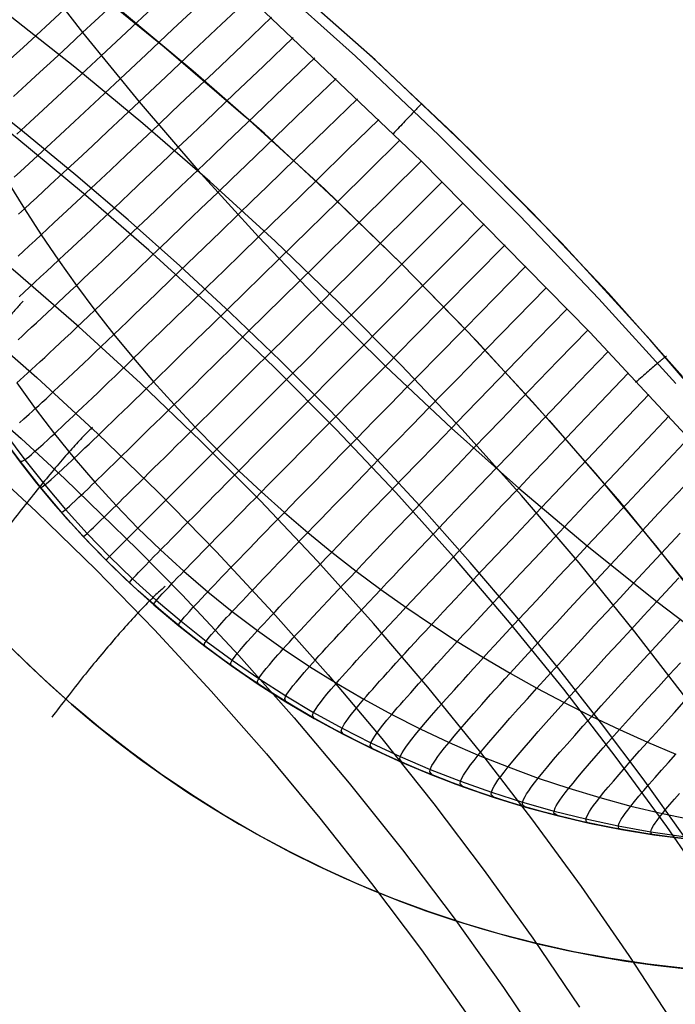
# Model space of a CAD drawing. Header units: millimetres. Extents: x -118 to 118, y -118 to 118.
# Tile 66 of 68: x 68 to 89, y 57 to 88. Entities that reach past the tile are written whole.
import ezdxf

# ---------------------------------------------------------------- set-up
doc = ezdxf.new("R2010")
doc.units = ezdxf.units.MM
doc.header["$MEASUREMENT"] = 0
doc.layers.add('Predefinito', color=5, linetype='Continuous')

msp = doc.modelspace()

# ---------------------------------------------------------------- linework, layer by layer
at = {"layer": 'Predefinito'}
for points in [[(104.041, 54.605), (102.094, 58.164), (100.026, 61.653), (97.838, 65.069), (95.534, 68.407), (93.116, 71.663), (90.587, 74.835), (87.95, 77.917), (85.208, 80.906), (82.365, 83.799), (79.423, 86.592), (76.387, 89.282), (73.26, 91.865), (70.046, 94.339), (66.748, 96.701), (63.37, 98.947), (59.917, 101.075), (56.393, 103.083)], [(98.046, 57.177), (96.556, 59.658), (94.999, 62.108), (93.375, 64.524), (91.686, 66.903), (89.932, 69.242), (88.116, 71.539), (86.239, 73.791), (84.302, 75.996), (82.307, 78.152), (80.257, 80.257), (78.152, 82.307), (75.996, 84.302), (73.791, 86.239), (71.539, 88.116), (69.242, 89.932), (66.903, 91.686), (64.524, 93.375), (62.108, 94.999), (59.658, 96.556), (57.177, 98.046)], [(92.835, 56.132), (91.429, 58.406), (89.97, 60.64), (88.459, 62.827), (86.893, 64.975), (85.27, 67.084), (83.591, 69.155), (81.855, 71.188), (80.064, 73.181), (78.216, 75.136), (76.313, 77.052), (74.388, 78.896), (72.417, 80.695), (70.399, 82.448), (68.334, 84.157), (66.239, 85.806), (64.105, 87.406), (61.931, 88.956), (59.718, 90.455), (57.477, 91.897)], [(56.907, 82.354), (59.005, 80.864), (61.069, 79.317), (63.095, 77.715), (65.082, 76.059), (67.026, 74.351), (68.927, 72.592), (70.783, 70.784), (72.591, 68.928), (74.351, 67.026), (76.059, 65.081), (77.715, 63.094), (79.317, 61.069), (80.864, 59.006), (82.354, 56.908), (83.786, 54.777), (85.312, 52.369)], [(67.817, 74.97), (68.418, 74.151), (69.048, 73.352), (69.703, 72.576), (70.385, 71.821), (71.091, 71.091), (71.822, 70.384), (72.576, 69.703), (73.352, 69.048), (74.15, 68.419), (74.969, 67.817), (75.808, 67.243), (76.666, 66.698), (77.54, 66.183), (78.434, 65.695), (79.343, 65.239), (80.266, 64.814), (81.203, 64.42), (82.153, 64.059), (83.115, 63.729), (84.087, 63.432), (85.068, 63.168), (86.058, 62.937), (87.055, 62.74), (88.058, 62.576), (89.066, 62.446)], [(88.909, 62.464), (87.874, 62.603), (86.845, 62.778), (85.822, 62.989), (84.808, 63.235), (83.802, 63.515), (82.807, 63.831), (81.823, 64.18), (80.852, 64.564), (79.895, 64.98), (78.953, 65.43), (78.027, 65.912), (77.118, 66.426), (76.228, 66.971), (75.357, 67.547), (74.506, 68.152), (73.677, 68.786), (72.87, 69.449), (72.087, 70.139), (71.328, 70.856), (70.594, 71.599), (69.887, 72.367), (69.207, 73.159), (68.554, 73.974), (67.93, 74.811)], [(89.17, 62.435), (88.352, 62.535), (87.535, 62.657), (86.722, 62.802), (85.911, 62.969), (85.105, 63.159), (84.304, 63.37), (83.509, 63.604), (82.721, 63.86), (81.941, 64.136), (81.17, 64.434), (80.408, 64.752), (79.657, 65.09), (78.917, 65.448), (78.189, 65.825), (77.473, 66.22), (76.771, 66.634), (76.083, 67.064), (75.409, 67.511), (74.75, 67.974), (74.107, 68.451), (73.481, 68.943), (72.87, 69.449), (72.273, 69.971), (71.687, 70.511), (71.113, 71.069), (70.551, 71.645), (70.002, 72.239), (69.467, 72.849), (68.947, 73.476), (68.442, 74.119), (67.954, 74.778)], [(89.041, 58.427), (87.88, 58.562), (86.725, 58.737), (85.575, 58.951), (84.434, 59.205), (83.302, 59.497), (82.181, 59.828), (81.072, 60.197), (79.976, 60.604), (78.895, 61.048), (77.83, 61.529), (76.781, 62.047), (75.751, 62.599), (74.741, 63.187), (73.751, 63.809), (72.783, 64.464), (71.838, 65.152), (70.917, 65.872), (70.021, 66.623), (69.152, 67.405), (68.31, 68.216)], [(89.041, 58.427), (87.88, 58.562), (86.725, 58.737), (85.575, 58.951), (84.434, 59.205), (83.302, 59.497), (82.181, 59.828), (81.072, 60.197), (79.976, 60.604), (78.895, 61.048), (77.83, 61.529), (76.781, 62.047), (75.751, 62.599), (74.741, 63.187), (73.751, 63.809), (72.783, 64.464), (71.838, 65.152), (70.917, 65.872), (70.021, 66.623), (69.152, 67.405), (68.31, 68.216)]]:
    msp.add_lwpolyline(points, dxfattribs=at)
at = {"layer": 'Predefinito', "extrusion": (0.719256, -0.694702, -0.007716)}
msp.add_lwpolyline([(117.5, -136.597), (117.499, -136.509), (117.495, -136.421), (117.488, -136.333), (117.479, -136.244), (117.467, -136.155), (117.453, -136.065), (117.435, -135.976), (117.415, -135.888), (117.392, -135.799), (117.366, -135.711), (117.338, -135.623), (117.306, -135.537), (117.272, -135.451), (117.236, -135.366), (117.196, -135.282), (117.154, -135.199), (117.11, -135.118), (117.063, -135.038), (117.014, -134.96), (116.962, -134.883), (116.908, -134.808), (116.852, -134.735), (116.794, -134.664), (116.734, -134.595), (116.672, -134.528), (116.609, -134.463), (116.544, -134.401), (116.477, -134.34), (116.409, -134.283), (116.339, -134.227), (116.269, -134.174), (116.197, -134.123)], dxfattribs=at)
at = {"layer": 'Predefinito', "extrusion": (-0.675526, 0.73707, -0.019786)}
msp.add_lwpolyline([(-117.5, -136.533), (-117.499, -136.447), (-117.495, -136.361), (-117.489, -136.274), (-117.48, -136.187), (-117.468, -136.1), (-117.454, -136.012), (-117.438, -135.925), (-117.418, -135.838), (-117.396, -135.751), (-117.372, -135.665), (-117.344, -135.579), (-117.314, -135.494), (-117.282, -135.41), (-117.246, -135.326), (-117.209, -135.244), (-117.168, -135.162), (-117.126, -135.082), (-117.081, -135.004), (-117.033, -134.927), (-116.984, -134.851), (-116.932, -134.777), (-116.878, -134.705), (-116.822, -134.634), (-116.765, -134.566), (-116.705, -134.499), (-116.644, -134.435), (-116.581, -134.373), (-116.517, -134.313), (-116.451, -134.255), (-116.384, -134.199), (-116.316, -134.146), (-116.247, -134.095)], dxfattribs=at)
at = {"layer": 'Predefinito', "extrusion": (0.784863, -0.618759, 0.033571)}
msp.add_lwpolyline([(104.556, -143.996), (104.523, -143.905), (104.487, -143.815), (104.45, -143.725), (104.409, -143.635), (104.367, -143.547), (104.322, -143.459), (104.275, -143.372), (104.226, -143.286), (104.174, -143.2), (104.121, -143.116), (104.065, -143.034), (104.006, -142.952), (103.946, -142.872), (103.884, -142.794), (103.82, -142.717), (103.753, -142.641), (103.685, -142.567), (103.615, -142.495), (103.544, -142.425), (103.471, -142.357), (103.396, -142.291), (103.319, -142.226), (103.241, -142.164), (103.162, -142.104), (103.082, -142.046), (103, -141.99), (102.917, -141.936), (102.834, -141.885), (102.749, -141.836), (102.663, -141.789), (102.577, -141.744), (102.49, -141.702), (102.402, -141.662), (102.313, -141.623), (102.222, -141.587), (102.131, -141.553), (102.038, -141.521), (101.944, -141.491), (101.849, -141.464), (101.753, -141.439), (101.656, -141.416), (101.559, -141.395), (101.46, -141.377), (101.362, -141.362), (101.262, -141.349), (101.163, -141.338), (101.063, -141.33), (100.963, -141.324), (100.862, -141.321), (100.762, -141.32), (100.662, -141.322), (100.562, -141.327), (100.462, -141.334), (100.363, -141.343), (100.264, -141.355), (100.166, -141.369), (100.068, -141.386), (99.971, -141.405), (99.875, -141.427), (99.78, -141.45), (99.686, -141.476), (99.592, -141.505), (99.5, -141.535), (99.409, -141.567)], dxfattribs=at)
at = {"layer": 'Predefinito', "extrusion": (0.788575, -0.611216, 0.067564)}
msp.add_lwpolyline([(102.732, -144.9), (102.696, -144.809), (102.658, -144.718), (102.617, -144.627), (102.575, -144.537), (102.529, -144.448), (102.482, -144.36), (102.432, -144.272), (102.38, -144.186), (102.326, -144.101), (102.27, -144.017), (102.211, -143.934), (102.151, -143.852), (102.088, -143.772), (102.024, -143.694), (101.957, -143.617), (101.889, -143.542), (101.818, -143.468), (101.746, -143.396), (101.673, -143.326), (101.598, -143.258), (101.521, -143.192), (101.443, -143.128), (101.363, -143.066), (101.282, -143.006), (101.2, -142.948), (101.117, -142.892), (101.032, -142.839), (100.947, -142.788), (100.861, -142.739), (100.774, -142.692), (100.687, -142.648), (100.598, -142.606), (100.509, -142.566), (100.419, -142.528), (100.327, -142.492), (100.234, -142.458), (100.14, -142.426), (100.045, -142.396), (99.949, -142.369), (99.852, -142.343), (99.754, -142.321), (99.655, -142.3), (99.556, -142.282), (99.456, -142.266), (99.356, -142.253), (99.255, -142.242), (99.154, -142.234), (99.053, -142.228), (98.951, -142.225), (98.85, -142.224), (98.749, -142.226), (98.647, -142.23), (98.547, -142.237), (98.446, -142.246), (98.346, -142.258), (98.246, -142.272), (98.147, -142.288), (98.049, -142.307), (97.952, -142.328), (97.855, -142.352), (97.759, -142.378), (97.664, -142.405), (97.571, -142.436), (97.478, -142.468)], dxfattribs=at)
at = {"layer": 'Predefinito', "extrusion": (-0.053056, 0.980745, 0.187949)}
for points in [[(-88.143, -151.936), (-93.219, -169.572)], [(-84.986, -152.846), (-90.847, -173.209)]]:
    msp.add_lwpolyline(points, dxfattribs=at)
at = {"layer": 'Predefinito', "extrusion": (0.779205, -0.620109, 0.091133)}
msp.add_lwpolyline([(100.392, -145.967), (100.353, -145.875), (100.311, -145.784), (100.268, -145.693), (100.222, -145.602), (100.174, -145.513), (100.124, -145.425), (100.071, -145.337), (100.016, -145.251), (99.959, -145.165), (99.9, -145.081), (99.839, -144.999), (99.776, -144.917), (99.711, -144.837), (99.644, -144.759), (99.575, -144.682), (99.505, -144.607), (99.432, -144.534), (99.358, -144.462), (99.282, -144.393), (99.205, -144.325), (99.127, -144.259), (99.047, -144.196), (98.965, -144.134), (98.883, -144.074), (98.799, -144.017), (98.714, -143.962), (98.629, -143.908), (98.542, -143.858), (98.454, -143.809), (98.366, -143.762), (98.277, -143.718), (98.188, -143.676), (98.098, -143.637), (98.006, -143.599), (97.913, -143.563), (97.819, -143.529), (97.724, -143.497), (97.628, -143.467), (97.531, -143.44), (97.433, -143.415), (97.334, -143.392), (97.235, -143.371), (97.135, -143.353), (97.034, -143.337), (96.933, -143.324), (96.831, -143.313), (96.729, -143.304), (96.627, -143.298), (96.525, -143.295), (96.422, -143.293), (96.32, -143.295), (96.218, -143.298), (96.116, -143.305), (96.015, -143.313), (95.913, -143.325), (95.813, -143.338), (95.713, -143.354), (95.613, -143.373), (95.514, -143.393), (95.417, -143.416), (95.32, -143.441), (95.224, -143.469), (95.129, -143.499), (95.035, -143.53)], dxfattribs=at)
at = {"layer": 'Predefinito'}
for points in [[(96.672, 55.183, -161), (95.285, 57.559, -161), (93.839, 59.899, -161), (92.334, 62.202, -161), (90.771, 64.465, -161), (89.15, 66.688, -161), (87.473, 68.867, -161), (85.742, 71.001, -161), (83.958, 73.089, -161), (82.123, 75.131, -161), (80.238, 77.126, -161), (78.304, 79.073, -161), (76.326, 80.97, -161), (74.302, 82.817, -161), (72.235, 84.613, -161), (70.126, 86.359, -161), (67.976, 88.053, -161), (65.787, 89.694, -161), (63.561, 91.281, -161), (61.298, 92.814, -161), (59.001, 94.293, -161), (56.671, 95.715, -161)], [(92.522, 57.172, -153.679), (91.379, 58.991, -153.679), (90.198, 60.787, -153.679), (88.981, 62.558, -153.679), (87.728, 64.304, -153.679), (86.439, 66.023, -153.679), (85.116, 67.715, -153.679), (83.759, 69.378, -153.679), (82.369, 71.013, -153.679), (80.947, 72.619, -153.679), (79.493, 74.196, -153.679), (78.009, 75.743, -153.679), (76.495, 77.26, -153.679), (74.952, 78.747, -153.679), (73.38, 80.203, -153.679), (71.78, 81.627, -153.679), (70.154, 83.02, -153.68), (68.502, 84.381, -153.68), (66.824, 85.709, -153.68), (65.121, 87.004, -153.68), (63.394, 88.266, -153.68), (61.645, 89.494, -153.68), (59.873, 90.689, -153.68), (58.079, 91.848, -153.68)], [(91.717, 72.099, -134.134), (86.079, 78.149, -134.12), (80.839, 83.466, -134.128), (74.127, 89.861, -134.115)], [(68.69, 89.603, -129.461), (70.368, 87.431, -129.658), (72.116, 85.286, -129.815), (73.932, 83.174, -129.931), (75.812, 81.101, -130.006), (77.751, 79.074, -130.04), (79.745, 77.098, -130.033), (81.789, 75.177, -129.985), (83.874, 73.32, -129.897), (85.998, 71.525, -129.767), (88.153, 69.8, -129.597), (90.332, 68.147, -129.386)], [(70.318, 89.093, -135), (72.897, 86.996, -135), (75.413, 84.824, -135), (77.866, 82.578, -135), (80.253, 80.26, -135), (82.573, 77.871, -135), (84.822, 75.415, -135), (86.995, 72.899, -135), (89.092, 70.319, -135)], [(88.742, 76.556, -135.159), (86.36, 79.186, -135.189), (83.911, 81.754, -135.204), (81.398, 84.259, -135.203), (78.82, 86.698, -135.186), (76.181, 89.072, -135.154)], [(76.771, 88.952, -136.468), (79.345, 86.664, -136.559), (81.852, 84.3, -136.603), (84.289, 81.863, -136.603), (86.653, 79.356, -136.559), (88.943, 76.781, -136.468)], [(68.384, 81.802, -123.141), (68.567, 81.971, -123.573), (68.757, 82.146, -124), (68.951, 82.325, -124.422), (69.355, 82.7, -125.25), (69.777, 83.093, -126.057), (70.216, 83.503, -126.846), (70.671, 83.929, -127.615), (71.14, 84.369, -128.366), (71.623, 84.822, -129.099), (72.116, 85.286, -129.815), (72.943, 86.066, -130.949), (73.794, 86.869, -132.041), (74.665, 87.692, -133.095), (75.555, 88.534, -134.113)], [(68.251, 82.953, -123.933), (68.44, 83.127, -124.355), (68.834, 83.49, -125.184), (69.245, 83.871, -125.994), (69.674, 84.268, -126.784), (70.117, 84.681, -127.556), (70.575, 85.108, -128.311), (71.045, 85.547, -129.047), (71.525, 85.998, -129.767), (72.334, 86.756, -130.912), (73.165, 87.537, -132.015), (74.017, 88.339, -133.081)], [(68.329, 84.289, -125.112), (68.728, 84.657, -125.924), (69.144, 85.041, -126.717), (69.575, 85.44, -127.492), (70.019, 85.853, -128.25), (70.476, 86.278, -128.991), (70.943, 86.713, -129.715), (71.73, 87.448, -130.871), (72.54, 88.206, -131.988)], [(68.126, 86.607, -126.564), (68.527, 86.976, -127.346), (68.941, 87.357, -128.112), (69.366, 87.75, -128.862), (69.8, 88.153, -129.597)], [(68.226, 85.451, -125.848), (68.628, 85.821, -126.643), (69.045, 86.205, -127.422), (69.475, 86.603, -128.184), (69.916, 87.012, -128.929), (70.368, 87.431, -129.658), (71.132, 88.142, -130.828)], [(68.369, 80.506, -121.875), (68.54, 80.664, -122.323), (68.716, 80.827, -122.765), (68.899, 80.995, -123.202), (69.086, 81.169, -123.634), (69.28, 81.349, -124.061), (69.478, 81.534, -124.482), (69.891, 81.919, -125.309), (70.323, 82.323, -126.115), (70.772, 82.745, -126.901), (71.237, 83.183, -127.668), (71.717, 83.635, -128.416), (72.209, 84.101, -129.146), (72.714, 84.578, -129.858), (73.133, 84.975, -130.426), (73.558, 85.377, -130.982), (74.426, 86.201, -132.064), (75.315, 87.045, -133.107), (76.222, 87.908, -134.114)], [(88.719, 56.655, -143.679), (87.296, 58.831, -143.679), (85.818, 60.969, -143.679), (84.285, 63.069, -143.679), (82.7, 65.129, -143.679), (81.064, 67.146, -143.679), (79.377, 69.12, -143.679), (77.643, 71.05, -143.679), (75.861, 72.935, -143.679), (74.033, 74.775, -143.679), (72.162, 76.568, -143.679), (70.248, 78.315, -143.679), (68.292, 80.015, -143.679), (66.297, 81.666, -143.68), (64.264, 83.268, -143.68), (62.193, 84.82, -143.68), (60.087, 86.321, -143.68), (57.946, 87.771, -143.68)], [(68.405, 79.249, -120.56), (68.561, 79.393, -121.021), (68.724, 79.543, -121.478), (68.892, 79.699, -121.93), (69.066, 79.86, -122.377), (69.246, 80.028, -122.82), (69.432, 80.201, -123.257), (69.623, 80.379, -123.689), (69.82, 80.564, -124.115), (70.022, 80.754, -124.536), (70.23, 80.949, -124.952), (70.443, 81.149, -125.362), (70.882, 81.563, -126.167), (71.34, 81.995, -126.951), (71.814, 82.444, -127.716), (72.303, 82.908, -128.461), (72.805, 83.385, -129.188), (73.319, 83.874, -129.897), (73.745, 84.28, -130.46), (74.178, 84.692, -131.013), (75.061, 85.534, -132.086), (75.966, 86.397, -133.119), (76.888, 87.279, -134.116)], [(68.366, 77.915, -118.722), (68.5, 78.038, -119.199), (68.641, 78.167, -119.672), (68.788, 78.302, -120.142), (68.94, 78.444, -120.607), (69.099, 78.591, -121.069), (69.264, 78.745, -121.526), (69.435, 78.904, -121.978), (69.612, 79.07, -122.425), (69.795, 79.241, -122.868), (69.983, 79.418, -123.305), (70.177, 79.601, -123.737), (70.377, 79.79, -124.163), (70.583, 79.984, -124.584), (70.794, 80.183, -124.999), (71.01, 80.388, -125.409), (71.456, 80.812, -126.212), (71.921, 81.254, -126.995), (72.403, 81.713, -127.758), (72.899, 82.187, -128.501), (73.41, 82.674, -129.225), (73.932, 83.174, -129.931), (74.364, 83.588, -130.491), (74.803, 84.008, -131.04), (75.699, 84.867, -132.105), (76.617, 85.748, -133.13), (77.554, 86.648, -134.118)], [(56.71, 86.153, -141.391), (58.842, 84.717, -141.39), (60.939, 83.228, -141.389), (62.999, 81.684, -141.388), (65.021, 80.088, -141.387), (67.003, 78.441, -141.387), (68.944, 76.743, -141.386), (70.841, 74.996, -141.386), (72.694, 73.2, -141.386), (74.501, 71.357, -141.387), (76.261, 69.468, -141.387), (77.972, 67.533, -141.388), (79.634, 65.555, -141.39), (81.246, 63.533, -141.391), (82.805, 61.471, -141.393), (84.31, 59.371, -141.395), (85.76, 57.236, -141.397)], [(68.334, 76.58, -116.326), (68.437, 76.674, -116.819), (68.547, 76.774, -117.309), (68.664, 76.88, -117.796), (68.787, 76.993, -118.28), (68.916, 77.113, -118.761), (69.052, 77.238, -119.238), (69.194, 77.37, -119.712), (69.342, 77.509, -120.182), (69.497, 77.653, -120.648), (69.658, 77.804, -121.11), (69.825, 77.961, -121.567), (69.997, 78.124, -122.02), (70.176, 78.293, -122.467), (70.361, 78.468, -122.91), (70.552, 78.649, -123.347), (70.749, 78.835, -123.779), (70.951, 79.028, -124.205), (71.159, 79.226, -124.625), (71.373, 79.429, -125.04), (71.592, 79.638, -125.45), (72.044, 80.07, -126.252), (72.515, 80.521, -127.033), (73.002, 80.989, -127.794), (73.506, 81.472, -128.535), (74.023, 81.969, -129.257), (74.552, 82.478, -129.96), (74.989, 82.9, -130.517), (75.434, 83.328, -131.063), (76.34, 84.202, -132.122), (77.269, 85.099, -133.14), (78.217, 86.014, -134.12)], [(68.41, 75.342, -113.35), (68.55, 75.465, -114.36), (68.713, 75.612, -115.362), (68.804, 75.694, -115.86), (68.902, 75.783, -116.356), (69.006, 75.878, -116.849), (69.116, 75.981, -117.34), (69.234, 76.089, -117.827), (69.358, 76.205, -118.312), (69.488, 76.327, -118.794), (69.625, 76.455, -119.272), (69.768, 76.59, -119.746), (69.918, 76.731, -120.216), (70.074, 76.878, -120.683), (70.236, 77.032, -121.145), (70.404, 77.192, -121.602), (70.579, 77.358, -122.055), (70.759, 77.53, -122.503), (70.946, 77.708, -122.945), (71.139, 77.892, -123.383), (71.337, 78.082, -123.814), (71.542, 78.278, -124.24), (71.752, 78.48, -124.66), (71.967, 78.687, -125.075), (72.188, 78.899, -125.484), (72.645, 79.339, -126.285), (73.12, 79.798, -127.066), (73.613, 80.273, -127.825), (74.121, 80.765, -128.564), (74.644, 81.27, -129.284), (75.178, 81.788, -129.985), (75.62, 82.216, -130.54), (76.068, 82.65, -131.083), (76.984, 83.538, -132.136), (77.922, 84.448, -133.148), (78.879, 85.377, -134.123)], [(68.418, 74.151, -100), (68.498, 74.148, -106.186), (68.575, 74.197, -108.247), (68.63, 74.238, -109.277), (68.698, 74.292, -110.305), (68.781, 74.361, -111.331), (68.881, 74.447, -112.353), (69, 74.552, -113.371), (69.14, 74.679, -114.381), (69.304, 74.829, -115.385), (69.395, 74.913, -115.884), (69.493, 75.004, -116.38), (69.597, 75.101, -116.874), (69.708, 75.205, -117.365), (69.826, 75.316, -117.853), (69.951, 75.434, -118.338), (70.082, 75.558, -118.82), (70.219, 75.689, -119.299), (70.363, 75.826, -119.774), (70.514, 75.969, -120.244), (70.67, 76.119, -120.711), (70.834, 76.275, -121.173), (71.003, 76.438, -121.631), (71.179, 76.607, -122.084), (71.36, 76.781, -122.532), (71.548, 76.962, -122.974), (71.742, 77.149, -123.412), (71.942, 77.342, -123.843), (72.148, 77.541, -124.269), (72.359, 77.746, -124.689), (72.577, 77.956, -125.103), (72.799, 78.172, -125.512), (73.259, 78.618, -126.313), (73.738, 79.083, -127.092), (74.235, 79.566, -127.85), (74.747, 80.064, -128.588), (75.273, 80.576, -129.306), (75.812, 81.101, -130.006), (76.257, 81.535, -130.558), (76.708, 81.975, -131.1), (77.63, 82.875, -132.148), (78.575, 83.797, -133.156), (79.538, 84.738, -134.125)], [(69.048, 73.352, -100), (69.119, 73.361, -106.193), (69.194, 73.415, -108.257), (69.247, 73.458, -109.288), (69.314, 73.514, -110.318), (69.396, 73.586, -111.345), (69.496, 73.674, -112.368), (69.614, 73.783, -113.386), (69.754, 73.912, -114.398), (69.918, 74.065, -115.403), (70.009, 74.151, -115.902), (70.107, 74.243, -116.399), (70.211, 74.342, -116.893), (70.322, 74.448, -117.385), (70.44, 74.561, -117.873), (70.565, 74.681, -118.359), (70.696, 74.807, -118.841), (70.834, 74.939, -119.32), (70.979, 75.079, -119.795), (71.13, 75.224, -120.266), (71.287, 75.376, -120.733), (71.451, 75.535, -121.195), (71.621, 75.7, -121.653), (71.797, 75.871, -122.106), (71.979, 76.048, -122.554), (72.168, 76.231, -122.997), (72.363, 76.421, -123.434), (72.563, 76.616, -123.866), (72.77, 76.818, -124.291), (72.983, 77.025, -124.711), (73.201, 77.238, -125.125), (73.424, 77.456, -125.534), (73.886, 77.908, -126.334), (74.368, 78.378, -127.113), (74.867, 78.867, -127.87), (75.381, 79.371, -128.607), (75.91, 79.889, -129.324), (76.452, 80.42, -130.021), (76.899, 80.859, -130.573), (77.353, 81.304, -131.112), (78.279, 82.213, -132.158), (79.228, 83.145, -133.161), (80.196, 84.097, -134.126)], [(57.54, 83.504, -145.034), (59.729, 81.956, -145.033), (61.877, 80.353, -145.031), (63.983, 78.694, -145.029), (66.005, 77.015, -145.026), (68.464, 74.853, -145.022), (69.817, 73.602, -145.02), (72.07, 71.414, -145.015), (73.447, 70.008, -145.012), (75.205, 68.13, -145.009), (76.918, 66.203, -145.005), (78.626, 64.177, -145.003), (80.277, 62.108, -145.001), (81.87, 59.995, -145), (83.401, 57.848, -145), (84.888, 55.636, -145.001)], [(69.703, 72.576, -100), (69.766, 72.596, -106.199), (69.838, 72.654, -108.264), (69.89, 72.699, -109.296), (69.956, 72.758, -110.326), (70.037, 72.831, -111.354), (70.135, 72.923, -112.379), (70.253, 73.033, -113.398), (70.392, 73.165, -114.41), (70.555, 73.321, -115.416), (70.645, 73.408, -115.915), (70.743, 73.502, -116.412), (70.847, 73.603, -116.907), (70.958, 73.71, -117.399), (71.076, 73.825, -117.888), (71.201, 73.946, -118.374), (71.332, 74.074, -118.856), (71.47, 74.208, -119.335), (71.614, 74.349, -119.81), (71.765, 74.496, -120.282), (71.923, 74.65, -120.749), (72.086, 74.811, -121.211), (72.257, 74.977, -121.669), (72.433, 75.15, -122.122), (72.616, 75.329, -122.57), (72.805, 75.515, -123.013), (73, 75.706, -123.45), (73.201, 75.904, -123.882), (73.408, 76.107, -124.307), (73.621, 76.317, -124.727), (73.839, 76.531, -125.141), (74.063, 76.752, -125.549), (74.526, 77.208, -126.349), (75.009, 77.683, -127.127), (75.509, 78.176, -127.884), (76.025, 78.685, -128.62), (76.555, 79.209, -129.336), (77.098, 79.745, -130.033), (77.546, 80.187, -130.583), (78.001, 80.636, -131.122), (78.93, 81.553, -132.165), (79.881, 82.493, -133.165), (80.852, 83.453, -134.128)], [(68.066, 82.784, -123.505), (68.567, 81.971, -123.573), (69.086, 81.169, -123.634), (69.623, 80.379, -123.689), (70.177, 79.601, -123.737), (70.749, 78.835, -123.779), (71.337, 78.082, -123.814), (71.942, 77.342, -123.843), (72.563, 76.616, -123.866), (73.201, 75.904, -123.882), (73.854, 75.205, -123.891), (74.522, 74.522, -123.895), (75.206, 73.854, -123.891), (75.904, 73.201, -123.882), (76.616, 72.563, -123.866), (77.342, 71.942, -123.843), (78.083, 71.336, -123.814), (78.835, 70.749, -123.779), (79.601, 70.178, -123.737), (80.378, 69.624, -123.689), (81.169, 69.087, -123.634), (81.972, 68.567, -123.573), (82.784, 68.066, -123.505), (83.607, 67.583, -123.431), (84.44, 67.119, -123.351), (85.283, 66.673, -123.264), (86.136, 66.245, -123.171), (86.997, 65.837, -123.071), (87.866, 65.448, -122.965), (88.744, 65.077, -122.853)], [(70.385, 71.821, -100), (70.438, 71.853, -106.202), (70.507, 71.915, -108.268), (70.557, 71.962, -109.301), (70.621, 72.023, -110.332), (70.701, 72.099, -111.36), (70.798, 72.192, -112.385), (70.914, 72.305, -113.404), (71.052, 72.439, -114.418), (71.214, 72.597, -115.423), (71.304, 72.686, -115.923), (71.401, 72.781, -116.42), (71.505, 72.883, -116.915), (71.615, 72.992, -117.407), (71.733, 73.108, -117.896), (71.857, 73.23, -118.382), (71.988, 73.359, -118.865), (72.125, 73.495, -119.344), (72.27, 73.637, -119.82), (72.42, 73.786, -120.291), (72.577, 73.941, -120.758), (72.741, 74.103, -121.221), (72.911, 74.271, -121.679), (73.087, 74.446, -122.132), (73.269, 74.626, -122.58), (73.458, 74.813, -123.023), (73.653, 75.006, -123.46), (73.854, 75.205, -123.891), (74.061, 75.411, -124.317), (74.274, 75.622, -124.737), (74.492, 75.838, -125.151), (74.716, 76.06, -125.559), (74.945, 76.288, -125.961), (75.179, 76.52, -126.358), (75.661, 76.999, -127.136), (76.161, 77.495, -127.892), (76.677, 78.008, -128.628), (77.208, 78.535, -129.343), (77.751, 79.074, -130.04), (78.199, 79.52, -130.589), (78.654, 79.972, -131.127), (79.583, 80.895, -132.169), (80.535, 81.841, -133.168), (81.506, 82.806, -134.128)], [(71.091, 71.091, -100), (71.134, 71.134, -106.203), (71.199, 71.199, -108.269), (71.248, 71.248, -109.302), (71.311, 71.311, -110.334), (71.388, 71.388, -111.362), (71.484, 71.484, -112.387), (71.599, 71.599, -113.407), (71.735, 71.735, -114.42), (71.895, 71.895, -115.426), (71.984, 71.984, -115.926), (72.081, 72.081, -116.423), (72.184, 72.184, -116.918), (72.293, 72.294, -117.41), (72.41, 72.41, -117.899), (72.534, 72.534, -118.385), (72.664, 72.664, -118.868), (72.801, 72.801, -119.347), (72.944, 72.944, -119.823), (73.094, 73.094, -120.294), (73.25, 73.25, -120.761), (73.413, 73.413, -121.224), (73.582, 73.582, -121.682), (73.758, 73.758, -122.135), (73.94, 73.94, -122.583), (74.128, 74.128, -123.026), (74.322, 74.322, -123.463), (74.522, 74.522, -123.895), (74.728, 74.728, -124.32), (74.941, 74.941, -124.74), (75.158, 75.158, -125.154), (75.382, 75.382, -125.562), (75.61, 75.61, -125.965), (75.843, 75.843, -126.361), (76.325, 76.325, -127.139), (76.824, 76.824, -127.895), (77.338, 77.338, -128.631), (77.868, 77.868, -129.346), (78.41, 78.41, -130.042), (78.857, 78.857, -130.591), (79.311, 79.311, -131.129), (80.238, 80.238, -132.17), (81.188, 81.188, -133.169), (82.157, 82.157, -134.129)], [(71.822, 70.384, -100), (71.854, 70.438, -106.202), (71.915, 70.506, -108.268), (71.962, 70.557, -109.301), (72.023, 70.621, -110.332), (72.099, 70.701, -111.36), (72.192, 70.798, -112.385), (72.305, 70.914, -113.404), (72.44, 71.052, -114.418), (72.598, 71.214, -115.423), (72.686, 71.304, -115.923), (72.781, 71.401, -116.42), (72.883, 71.505, -116.915), (72.992, 71.615, -117.407), (73.108, 71.733, -117.896), (73.23, 71.857, -118.382), (73.359, 71.988, -118.865), (73.495, 72.125, -119.344), (73.637, 72.269, -119.82), (73.786, 72.42, -120.291), (73.942, 72.577, -120.758), (74.103, 72.741, -121.221), (74.271, 72.911, -121.679), (74.446, 73.087, -122.132), (74.627, 73.269, -122.58), (74.813, 73.458, -123.023), (75.006, 73.653, -123.46), (75.206, 73.854, -123.891), (75.411, 74.061, -124.317), (75.622, 74.273, -124.737), (75.838, 74.492, -125.151), (76.06, 74.716, -125.559), (76.288, 74.945, -125.961), (76.52, 75.179, -126.358), (76.999, 75.661, -127.136), (77.495, 76.161, -127.892), (78.008, 76.677, -128.628), (78.535, 77.208, -129.343), (79.074, 77.751, -130.04), (79.52, 78.199, -130.589), (79.972, 78.654, -131.127), (80.895, 79.583, -132.169), (81.841, 80.535, -133.168), (82.806, 81.506, -134.128)], [(72.576, 69.703, -100), (72.596, 69.766, -106.199), (72.654, 69.838, -108.264), (72.699, 69.89, -109.296), (72.758, 69.956, -110.326), (72.831, 70.037, -111.354), (72.923, 70.135, -112.379), (73.033, 70.253, -113.398), (73.166, 70.392, -114.41), (73.321, 70.555, -115.416), (73.408, 70.645, -115.915), (73.502, 70.743, -116.412), (73.603, 70.847, -116.907), (73.711, 70.958, -117.399), (73.825, 71.076, -117.888), (73.946, 71.201, -118.374), (74.074, 71.332, -118.856), (74.208, 71.47, -119.335), (74.349, 71.614, -119.81), (74.497, 71.765, -120.282), (74.65, 71.923, -120.749), (74.811, 72.086, -121.211), (74.977, 72.257, -121.669), (75.15, 72.433, -122.122), (75.329, 72.616, -122.57), (75.515, 72.805, -123.013), (75.706, 73, -123.45), (75.904, 73.201, -123.882), (76.107, 73.408, -124.307), (76.317, 73.621, -124.727), (76.532, 73.839, -125.141), (76.752, 74.063, -125.549), (77.208, 74.526, -126.349), (77.684, 75.009, -127.127), (78.177, 75.509, -127.884), (78.686, 76.025, -128.62), (79.209, 76.555, -129.336), (79.745, 77.098, -130.033), (80.187, 77.546, -130.583), (80.636, 78.001, -131.121), (81.554, 78.93, -132.165), (82.494, 79.881, -133.165), (83.453, 80.852, -134.128)], [(73.352, 69.048, -100), (73.361, 69.119, -106.193), (73.415, 69.194, -108.257), (73.458, 69.248, -109.288), (73.514, 69.314, -110.318), (73.585, 69.396, -111.345), (73.674, 69.496, -112.368), (73.782, 69.615, -113.386), (73.912, 69.755, -114.398), (74.065, 69.918, -115.403), (74.151, 70.009, -115.902), (74.243, 70.107, -116.399), (74.342, 70.211, -116.893), (74.448, 70.322, -117.385), (74.561, 70.44, -117.873), (74.681, 70.565, -118.359), (74.807, 70.696, -118.841), (74.939, 70.834, -119.32), (75.078, 70.979, -119.795), (75.224, 71.13, -120.266), (75.376, 71.287, -120.733), (75.535, 71.451, -121.195), (75.699, 71.621, -121.653), (75.87, 71.797, -122.106), (76.048, 71.979, -122.554), (76.231, 72.168, -122.997), (76.42, 72.363, -123.434), (76.616, 72.563, -123.866), (76.817, 72.77, -124.291), (77.025, 72.983, -124.711), (77.238, 73.201, -125.125), (77.456, 73.424, -125.534), (77.907, 73.886, -126.334), (78.378, 74.368, -127.113), (78.867, 74.867, -127.87), (79.371, 75.381, -128.607), (79.889, 75.91, -129.324), (80.42, 76.452, -130.021), (80.859, 76.899, -130.573), (81.304, 77.352, -131.112), (82.214, 78.279, -132.158), (83.146, 79.228, -133.161), (84.097, 80.196, -134.126)], [(74.15, 68.419, -100), (74.147, 68.498, -106.186), (74.197, 68.575, -108.247), (74.237, 68.63, -109.277), (74.291, 68.698, -110.305), (74.36, 68.781, -111.331), (74.447, 68.881, -112.353), (74.552, 69, -113.371), (74.679, 69.141, -114.381), (74.828, 69.304, -115.385), (74.913, 69.395, -115.884), (75.003, 69.493, -116.38), (75.101, 69.597, -116.874), (75.205, 69.708, -117.365), (75.316, 69.826, -117.853), (75.434, 69.951, -118.338), (75.558, 70.082, -118.82), (75.688, 70.219, -119.299), (75.826, 70.363, -119.774), (75.969, 70.514, -120.244), (76.119, 70.671, -120.711), (76.275, 70.834, -121.173), (76.438, 71.003, -121.631), (76.606, 71.179, -122.084), (76.781, 71.361, -122.532), (76.962, 71.548, -122.974), (77.149, 71.742, -123.412), (77.342, 71.942, -123.843), (77.541, 72.148, -124.269), (77.746, 72.36, -124.689), (77.956, 72.577, -125.103), (78.172, 72.799, -125.512), (78.618, 73.259, -126.313), (79.083, 73.738, -127.092), (79.566, 74.235, -127.85), (80.064, 74.747, -128.588), (80.576, 75.273, -129.306), (81.101, 75.812, -130.006), (81.535, 76.257, -130.558), (81.976, 76.708, -131.1), (82.875, 77.63, -132.148), (83.797, 78.575, -133.156), (84.739, 79.538, -134.125)], [(74.969, 67.817, -100), (74.954, 67.903, -106.176), (75, 67.982, -108.234), (75.038, 68.038, -109.263), (75.09, 68.106, -110.29), (75.156, 68.19, -111.314), (75.24, 68.29, -112.335), (75.342, 68.41, -113.35), (75.466, 68.55, -114.36), (75.612, 68.713, -115.362), (75.694, 68.804, -115.86), (75.783, 68.901, -116.356), (75.879, 69.005, -116.849), (75.981, 69.116, -117.34), (76.09, 69.233, -117.827), (76.205, 69.357, -118.312), (76.327, 69.488, -118.794), (76.455, 69.624, -119.272), (76.59, 69.768, -119.746), (76.731, 69.917, -120.216), (76.879, 70.073, -120.683), (77.033, 70.235, -121.145), (77.192, 70.404, -121.602), (77.358, 70.578, -122.055), (77.531, 70.759, -122.503), (77.709, 70.945, -122.945), (77.893, 71.138, -123.383), (78.083, 71.336, -123.814), (78.279, 71.541, -124.24), (78.481, 71.751, -124.66), (78.688, 71.966, -125.075), (78.9, 72.187, -125.484), (79.34, 72.644, -126.285), (79.798, 73.119, -127.066), (80.274, 73.612, -127.825), (80.766, 74.12, -128.564), (81.271, 74.643, -129.284), (81.789, 75.177, -129.985), (82.217, 75.619, -130.54), (82.651, 76.067, -131.083), (83.539, 76.983, -132.137), (84.45, 77.92, -133.149), (85.379, 78.877, -134.123)], [(75.808, 67.243, -100), (75.781, 67.335, -106.165), (75.822, 67.416, -108.219), (75.858, 67.472, -109.245), (75.907, 67.541, -110.27), (75.971, 67.625, -111.293), (76.051, 67.725, -112.311), (76.15, 67.845, -113.325), (76.27, 67.985, -114.333), (76.413, 68.147, -115.334), (76.493, 68.237, -115.831), (76.58, 68.334, -116.326), (76.673, 68.438, -116.819), (76.773, 68.547, -117.309), (76.88, 68.664, -117.796), (76.993, 68.787, -118.28), (77.112, 68.916, -118.761), (77.238, 69.052, -119.238), (77.37, 69.194, -119.712), (77.509, 69.342, -120.182), (77.653, 69.497, -120.648), (77.804, 69.658, -121.11), (77.961, 69.825, -121.567), (78.124, 69.998, -122.02), (78.293, 70.177, -122.467), (78.468, 70.361, -122.91), (78.649, 70.552, -123.347), (78.835, 70.749, -123.779), (79.028, 70.951, -124.205), (79.226, 71.159, -124.625), (79.429, 71.373, -125.04), (79.638, 71.592, -125.45), (80.07, 72.044, -126.252), (80.521, 72.515, -127.033), (80.989, 73.002, -127.794), (81.472, 73.506, -128.535), (81.969, 74.023, -129.257), (82.478, 74.552, -129.96), (82.9, 74.989, -130.517), (83.328, 75.433, -131.063), (84.202, 76.34, -132.122), (85.099, 77.269, -133.14), (86.014, 78.217, -134.12)], [(76.666, 66.698, -100), (76.628, 66.795, -106.151), (76.664, 66.877, -108.2), (76.697, 66.933, -109.224), (76.744, 67.002, -110.247), (76.805, 67.086, -111.268), (76.882, 67.186, -112.284), (76.978, 67.305, -113.296), (77.094, 67.443, -114.302), (77.232, 67.605, -115.301), (77.311, 67.694, -115.797), (77.395, 67.79, -116.291), (77.486, 67.893, -116.783), (77.584, 68.001, -117.272), (77.688, 68.117, -117.758), (77.798, 68.238, -118.242), (77.915, 68.366, -118.722), (78.037, 68.501, -119.199), (78.167, 68.641, -119.672), (78.302, 68.788, -120.142), (78.443, 68.941, -120.607), (78.591, 69.1, -121.069), (78.745, 69.264, -121.526), (78.904, 69.435, -121.978), (79.07, 69.612, -122.425), (79.241, 69.795, -122.868), (79.418, 69.983, -123.305), (79.601, 70.178, -123.737), (79.79, 70.378, -124.163), (79.984, 70.583, -124.584), (80.183, 70.794, -124.999), (80.388, 71.01, -125.409), (80.812, 71.456, -126.212), (81.254, 71.921, -126.995), (81.713, 72.403, -127.758), (82.187, 72.899, -128.501), (82.674, 73.41, -129.225), (83.174, 73.932, -129.931), (83.588, 74.364, -130.491), (84.008, 74.803, -131.04), (84.868, 75.699, -132.105), (85.748, 76.617, -133.13), (86.648, 77.553, -134.118)], [(77.54, 66.183, -100), (77.491, 66.283, -106.135), (77.523, 66.365, -108.179), (77.597, 66.491, -110.221), (77.655, 66.574, -111.239), (77.73, 66.673, -112.253), (77.822, 66.791, -113.262), (77.934, 66.928, -114.266), (78.068, 67.088, -115.262), (78.144, 67.176, -115.757), (78.226, 67.271, -116.251), (78.315, 67.372, -116.741), (78.41, 67.479, -117.23), (78.511, 67.593, -117.715), (78.618, 67.713, -118.198), (78.732, 67.839, -118.677), (78.852, 67.972, -119.154), (78.978, 68.11, -119.626), (79.11, 68.255, -120.095), (79.248, 68.405, -120.56), (79.392, 68.562, -121.021), (79.542, 68.724, -121.478), (79.698, 68.893, -121.93), (79.859, 69.067, -122.377), (80.027, 69.247, -122.82), (80.2, 69.432, -123.257), (80.378, 69.624, -123.689), (80.563, 69.821, -124.115), (80.753, 70.023, -124.536), (80.948, 70.231, -124.952), (81.148, 70.443, -125.362), (81.562, 70.883, -126.167), (81.995, 71.34, -126.951), (82.444, 71.814, -127.716), (82.907, 72.303, -128.461), (83.385, 72.805, -129.188), (83.874, 73.32, -129.897), (84.279, 73.746, -130.46), (84.691, 74.178, -131.013), (85.534, 75.061, -132.086), (86.397, 75.966, -133.119), (87.279, 76.888, -134.116)], [(68.334, 76.58, -116.326), (68.902, 75.783, -116.356), (69.493, 75.004, -116.38), (70.107, 74.243, -116.399), (70.743, 73.502, -116.412), (71.401, 72.781, -116.42), (72.081, 72.081, -116.423), (72.781, 71.401, -116.42), (73.502, 70.743, -116.412), (74.243, 70.107, -116.399), (75.003, 69.493, -116.38), (75.783, 68.901, -116.356), (76.58, 68.334, -116.326), (77.395, 67.79, -116.291), (78.226, 67.271, -116.251), (79.076, 66.775, -116.205), (79.942, 66.303, -116.154), (80.821, 65.858, -116.097), (81.715, 65.438, -116.035), (82.623, 65.044, -115.968), (83.545, 64.676, -115.895), (84.479, 64.333, -115.817), (85.425, 64.018, -115.734), (86.382, 63.729, -115.645), (87.35, 63.467, -115.551), (88.328, 63.232, -115.451), (89.314, 63.024, -115.346)], [(78.434, 65.695, -100), (78.374, 65.798, -106.117), (78.402, 65.88, -108.155), (78.471, 66.005, -110.191), (78.526, 66.088, -111.206), (78.597, 66.186, -112.217), (78.686, 66.302, -113.224), (78.794, 66.437, -114.225), (78.923, 66.594, -115.219), (79.076, 66.775, -116.205), (79.162, 66.874, -116.695), (79.254, 66.98, -117.182), (79.352, 67.092, -117.666), (79.456, 67.21, -118.148), (79.567, 67.334, -118.627), (79.683, 67.464, -119.102), (79.806, 67.6, -119.574), (79.934, 67.742, -120.043), (80.068, 67.89, -120.507), (80.208, 68.044, -120.967), (80.354, 68.203, -121.424), (80.506, 68.369, -121.875), (80.663, 68.54, -122.323), (80.826, 68.716, -122.765), (80.995, 68.899, -123.202), (81.169, 69.087, -123.634), (81.349, 69.28, -124.061), (81.534, 69.479, -124.482), (81.919, 69.891, -125.309), (82.323, 70.323, -126.115), (82.745, 70.772, -126.901), (83.183, 71.237, -127.668), (83.635, 71.717, -128.416), (84.101, 72.209, -129.146), (84.578, 72.714, -129.858), (84.975, 73.133, -130.426), (85.377, 73.558, -130.982), (86.201, 74.426, -132.064), (87.045, 75.315, -133.107), (87.908, 76.222, -134.114)], [(79.343, 65.239, -100), (79.274, 65.342, -106.097), (79.297, 65.424, -108.128), (79.362, 65.547, -110.158), (79.413, 65.629, -111.169), (79.481, 65.725, -112.177), (79.565, 65.839, -113.181), (79.669, 65.972, -114.179), (79.794, 66.126, -115.17), (79.942, 66.303, -116.154), (80.024, 66.401, -116.642), (80.113, 66.504, -117.128), (80.208, 66.614, -117.612), (80.309, 66.729, -118.092), (80.416, 66.851, -118.57), (80.529, 66.978, -119.045), (80.648, 67.112, -119.516), (80.772, 67.251, -119.984), (80.903, 67.396, -120.447), (81.039, 67.546, -120.907), (81.18, 67.702, -121.363), (81.328, 67.864, -121.814), (81.48, 68.032, -122.261), (81.639, 68.204, -122.704), (81.803, 68.383, -123.141), (81.972, 68.567, -123.573), (82.146, 68.756, -124), (82.326, 68.95, -124.422), (82.701, 69.354, -125.25), (83.094, 69.776, -126.057), (83.504, 70.215, -126.846), (83.93, 70.67, -127.615), (84.37, 71.139, -128.366), (84.823, 71.621, -129.099), (85.287, 72.115, -129.815), (86.067, 72.942, -130.949), (86.87, 73.793, -132.041), (87.694, 74.664, -133.094), (88.535, 75.553, -134.113)], [(67.982, 75, -108.234), (68.575, 74.197, -108.247), (69.194, 73.415, -108.257), (69.838, 72.654, -108.264), (70.507, 71.915, -108.268), (71.199, 71.199, -108.269), (71.915, 70.506, -108.268), (72.654, 69.838, -108.264), (73.415, 69.194, -108.257), (74.197, 68.575, -108.247), (75, 67.982, -108.234), (75.822, 67.416, -108.219), (76.664, 66.877, -108.2), (77.523, 66.365, -108.179), (78.402, 65.88, -108.155), (79.297, 65.424, -108.128), (80.207, 64.998, -108.099), (81.133, 64.6, -108.066), (82.073, 64.233, -108.031), (83.026, 63.895, -107.993), (83.992, 63.588, -107.952), (84.969, 63.312, -107.908), (85.957, 63.067, -107.862), (86.955, 62.853, -107.812), (87.961, 62.671, -107.76), (88.976, 62.521, -107.705)], [(80.266, 64.814, -100), (80.188, 64.917, -106.075), (80.207, 64.998, -108.099), (80.267, 65.119, -110.121), (80.315, 65.199, -111.129), (80.379, 65.293, -112.133), (80.46, 65.405, -113.133), (80.559, 65.535, -114.128), (80.679, 65.686, -115.116), (80.821, 65.858, -116.097), (80.986, 66.055, -117.069), (81.175, 66.274, -118.031), (81.388, 66.517, -118.981), (81.623, 66.783, -119.918), (81.749, 66.924, -120.381), (81.88, 67.071, -120.841), (82.017, 67.223, -121.296), (82.16, 67.381, -121.747), (82.308, 67.545, -122.194), (82.461, 67.713, -122.636), (82.62, 67.887, -123.073), (82.784, 68.066, -123.505), (82.953, 68.251, -123.933), (83.127, 68.44, -124.355), (83.49, 68.834, -125.184), (83.871, 69.245, -125.994), (84.268, 69.674, -126.784), (84.681, 70.117, -127.556), (85.108, 70.575, -128.311), (85.547, 71.044, -129.047), (85.998, 71.525, -129.767), (86.756, 72.334, -130.911), (87.537, 73.165, -132.015), (88.339, 74.017, -133.081), (89.157, 74.885, -134.113)], [(81.203, 64.42, -100), (81.117, 64.521, -106.05), (81.133, 64.6, -108.066), (81.187, 64.719, -110.08), (81.233, 64.796, -111.084), (81.293, 64.889, -112.085), (81.37, 64.997, -113.082), (81.465, 65.124, -114.073), (81.579, 65.27, -115.058), (81.715, 65.438, -116.035), (81.874, 65.629, -117.004), (82.056, 65.843, -117.964), (82.26, 66.079, -118.912), (82.487, 66.337, -119.847), (82.735, 66.617, -120.768), (83.005, 66.918, -121.673), (83.295, 67.24, -122.562), (83.449, 67.409, -122.999), (83.607, 67.583, -123.431), (83.938, 67.947, -124.282), (84.289, 68.329, -125.112), (84.657, 68.728, -125.924), (85.041, 69.144, -126.717), (85.44, 69.575, -127.492), (85.853, 70.019, -128.25), (86.278, 70.476, -128.991), (86.713, 70.943, -129.715), (87.448, 71.73, -130.871), (88.206, 72.54, -131.988), (88.984, 73.369, -133.068)], [(82.153, 64.059, -100), (82.061, 64.156, -106.024), (82.073, 64.233, -108.031), (82.122, 64.347, -110.036), (82.165, 64.423, -111.036), (82.221, 64.512, -112.033), (82.294, 64.617, -113.025), (82.384, 64.74, -114.013), (82.493, 64.881, -114.994), (82.623, 65.044, -115.968), (82.776, 65.228, -116.934), (82.95, 65.435, -117.89), (83.146, 65.663, -118.836), (83.363, 65.913, -119.769), (83.602, 66.184, -120.689), (83.861, 66.475, -121.593), (84.141, 66.787, -122.481), (84.44, 67.119, -123.351), (84.759, 67.47, -124.202), (85.097, 67.84, -125.034), (85.451, 68.226, -125.848), (85.821, 68.628, -126.643), (86.205, 69.045, -127.422), (86.603, 69.475, -128.184), (87.012, 69.916, -128.929), (87.431, 70.368, -129.658), (88.143, 71.132, -130.828), (88.876, 71.918, -131.959)], [(83.115, 63.729, -100), (83.017, 63.821, -105.995), (83.026, 63.895, -107.993), (83.071, 64.006, -109.989), (83.11, 64.078, -110.984), (83.163, 64.164, -111.976), (83.232, 64.265, -112.964), (83.317, 64.383, -113.947), (83.421, 64.519, -114.925), (83.545, 64.676, -115.895), (83.69, 64.853, -116.858), (83.857, 65.052, -117.811), (84.044, 65.272, -118.754), (84.252, 65.512, -119.685), (84.48, 65.773, -120.603), (84.728, 66.053, -121.507), (84.996, 66.353, -122.394), (85.283, 66.673, -123.264), (85.589, 67.011, -124.116), (85.913, 67.367, -124.95), (86.252, 67.739, -125.766), (86.607, 68.126, -126.564), (86.976, 68.527, -127.346), (87.358, 68.941, -128.112), (87.75, 69.366, -128.862), (88.153, 69.8, -129.597), (88.838, 70.539, -130.782)], [(84.087, 63.432, -100), (83.986, 63.518, -105.965), (83.992, 63.588, -107.952), (84.032, 63.693, -109.938), (84.069, 63.762, -110.928), (84.119, 63.844, -111.915), (84.183, 63.941, -112.899), (84.264, 64.053, -113.877), (84.362, 64.184, -114.851), (84.479, 64.333, -115.817), (84.617, 64.503, -116.776), (84.776, 64.693, -117.726), (84.954, 64.904, -118.667), (85.152, 65.134, -119.595), (85.37, 65.383, -120.512), (85.607, 65.652, -121.414), (85.862, 65.939, -122.301), (86.136, 66.245, -123.171), (86.428, 66.569, -124.024), (86.737, 66.909, -124.859), (87.062, 67.266, -125.677), (87.401, 67.637, -126.479), (87.753, 68.021, -127.265), (88.117, 68.417, -128.035), (88.492, 68.824, -128.791), (88.877, 69.241, -129.531)], [(68.024, 68.503, -100.001), (68.673, 67.859, -100), (69.338, 67.233, -100), (70.02, 66.625, -100), (70.717, 66.035, -100), (71.43, 65.464, -100), (72.159, 64.913, -100), (72.901, 64.381, -100), (73.658, 63.869, -100), (74.428, 63.378, -100), (75.211, 62.907, -100), (76.006, 62.458, -100), (76.813, 62.03, -100), (77.631, 61.624, -100), (78.459, 61.24, -100), (79.298, 60.878, -100), (80.145, 60.539, -100), (81.002, 60.222, -100), (81.867, 59.929, -100), (82.739, 59.658, -100), (83.618, 59.412, -100), (84.503, 59.188, -100), (85.394, 58.989, -100), (86.29, 58.813, -100), (87.19, 58.662, -100), (88.094, 58.534, -100), (89.002, 58.431, -100)], [(85.068, 63.168, -100), (84.966, 63.246, -105.932), (84.969, 63.312, -107.908), (85.005, 63.411, -109.883), (85.039, 63.476, -110.868), (85.085, 63.554, -111.85), (85.146, 63.645, -112.829), (85.221, 63.752, -113.803), (85.314, 63.876, -114.771), (85.425, 64.018, -115.734), (85.556, 64.179, -116.689), (85.705, 64.36, -117.636), (85.875, 64.56, -118.573), (86.063, 64.779, -119.499), (86.269, 65.017, -120.413), (86.494, 65.272, -121.314), (86.736, 65.546, -122.201), (86.997, 65.837, -123.071), (87.274, 66.145, -123.925), (87.568, 66.47, -124.762), (87.876, 66.809, -125.583), (88.199, 67.163, -126.388), (88.534, 67.528, -127.178), (88.88, 67.906, -127.953)], [(86.058, 62.937, -100), (85.977, 62.97, -103.931), (85.957, 63.067, -107.862), (85.989, 63.159, -109.825), (86.064, 63.293, -111.781), (86.12, 63.378, -112.754), (86.191, 63.479, -113.723), (86.278, 63.595, -114.687), (86.382, 63.729, -115.645), (86.505, 63.881, -116.596), (86.646, 64.052, -117.539), (86.806, 64.241, -118.473), (86.983, 64.448, -119.397), (87.178, 64.672, -120.309), (87.391, 64.914, -121.209), (87.62, 65.172, -122.094), (87.866, 65.448, -122.965), (88.129, 65.739, -123.82), (88.406, 66.046, -124.659), (88.698, 66.367, -125.483), (89.003, 66.702, -126.292)], [(87.055, 62.74, -100), (86.977, 62.767, -103.907), (86.955, 62.853, -107.812), (86.984, 62.937, -109.763), (87.052, 63.061, -111.708), (87.105, 63.14, -112.675), (87.171, 63.234, -113.639), (87.252, 63.342, -114.598), (87.35, 63.467, -115.551), (87.465, 63.609, -116.497), (87.598, 63.769, -117.437), (87.747, 63.946, -118.367), (87.914, 64.14, -119.288), (88.097, 64.35, -120.198), (88.297, 64.576, -121.096), (88.512, 64.819, -121.982), (88.744, 65.077, -122.853)], [(88.058, 62.576, -100), (87.984, 62.597, -103.881), (87.961, 62.671, -107.76), (87.988, 62.746, -109.698), (88.051, 62.858, -111.63), (88.099, 62.931, -112.592), (88.161, 63.017, -113.55), (88.237, 63.117, -114.503), (88.328, 63.232, -115.451), (88.435, 63.364, -116.393), (88.559, 63.512, -117.328), (88.698, 63.676, -118.255), (88.854, 63.855, -119.173)]]:
    msp.add_polyline3d(points, dxfattribs=at)

doc.saveas('drawing.dxf')
